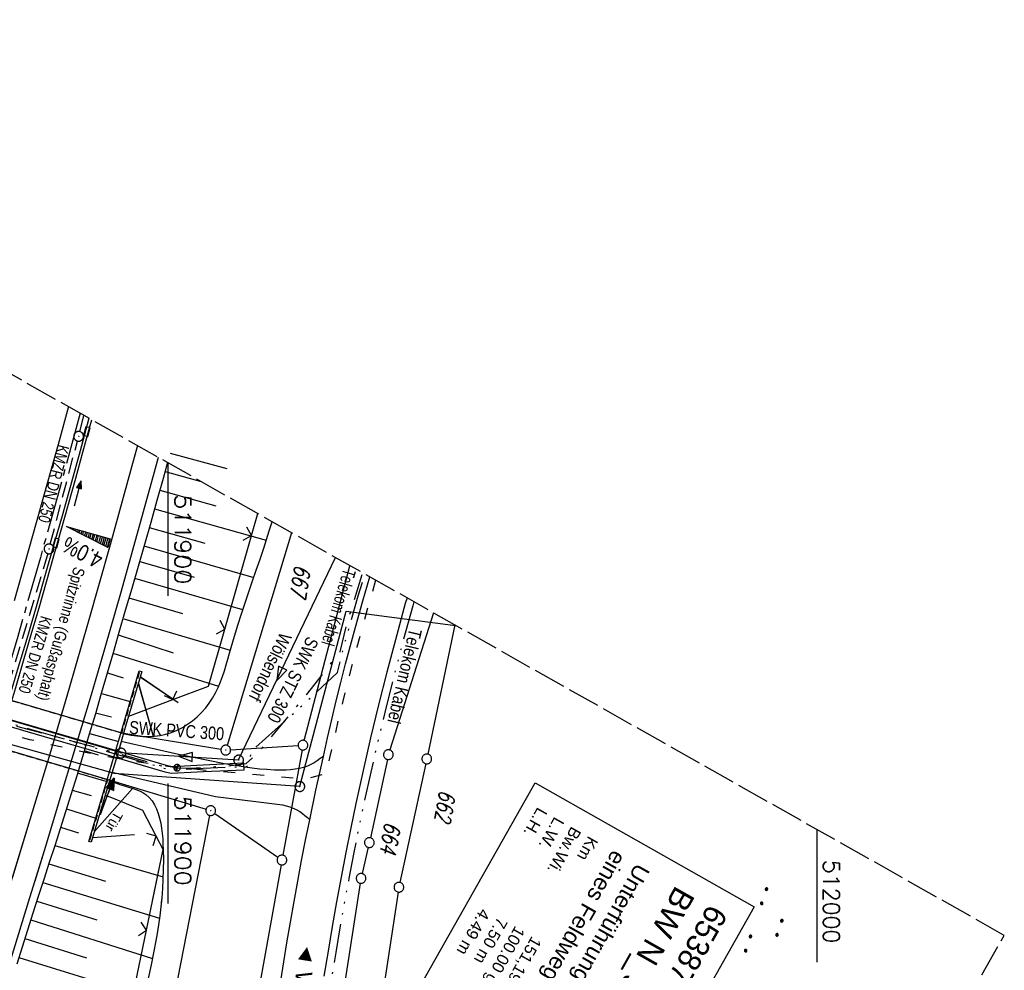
# Model space of a CAD drawing. Extents: x 511324 to 512029, y 473109 to 474055.
# Tile 29 of 29: x 511877 to 512029, y 473909 to 474055. Entities that reach past the tile are written whole.
import ezdxf
from ezdxf.enums import TextEntityAlignment as Align

# ---------------------------------------------------------------- set-up
doc = ezdxf.new("R2010")
doc.units = 0
doc.header["$LTSCALE"] = 10
doc.header["$MEASUREMENT"] = 0
for name, pattern in [('ACAD_ISO03W100', [30, 12, -18]), ('ACAD_ISO14W100', [25.5, 12, -3, 0.5, -3, 0.5, -3, 0.5, -3]), ('ACHSE', [5.5, 4, -0.5, 0.5, -0.5]), ('AUSGEZOGEN', [0]), ('LT00', [0]), ('LT08', [0.42, 0.2, -0.1, 0.02, -0.1]), ('LT14', [0.6, 0.5, -0.1]), ('LT17', [0.15, 0.1, -0.05]), ('STRICHLINIE2', [0.375, 0.25, -0.125])]:
    doc.linetypes.add(name, pattern=pattern)
doc.layers.get('0').update_dxf_attribs({"linetype": 'LT00'})
for name, color, linetype in [('-AX-020', 250, 'ACHSE'), ('-Halt-Pfeil', 4, 'LT00'), ('-Haltung', 182, 'STRICHLINIE2'), ('-Haltungsbeschriftung', 182, 'LT00'), ('-QUE-20O', 11, 'LT00'), ('ABWASSERLTG', 24, 'LT00'), ('ABWASSERLTG_FLIEßPF', 26, 'Continuous'), ('ABWASSERLTG_TEXT', 26, 'Continuous'), ('BW_TEXT-B', 20, 'AUSGEZOGEN'), ('DFK_AB_L', 21, 'LT00'), ('DFK_AB_P', 7, 'LT00'), ('DFK_FLUR_NR', 250, 'LT00'), ('DFK_GZPKT', 250, 'LT00'), ('DFK_KATASTER', 250, 'LT00'), ('DFK_NUTZUNG', 250, 'LT00'), ('ORTSRICHTUNG', 7, 'Continuous'), ('RINNE_TEXT', 11, 'Continuous'), ('STROM_UNTER', 80, 'LT08'), ('TELEKOM', 210, 'ACAD_ISO14W100'), ('TELEKOM_TEXT', 210, 'Continuous'), ('TOR_TEXT', 11, 'Continuous'), ('V91_AFBR_BAB', 250, 'LT00'), ('V91_BOESCH', 250, 'LT00'), ('V91_BOSCHUNG', 250, 'LT00'), ('V91_BR_KAPPE', 30, 'LT00'), ('V91_BR_WID', 30, 'LT17'), ('V91_KA_PRUF', 182, 'LT00'), ('V91_LD_MARK', 2, 'LT00'), ('V91_RASTER', 250, 'LT00'), ('V91_RINNE', 182, 'LT00'), ('V91_SINKK', 182, 'LT00'), ('V91_TOR', 10, 'LT00'), ('V91_W_SCHIEB', 130, 'LT00'), ('V91_ZAUN', 40, 'LT00'), ('V92_AFBR_BAB', 250, 'LT00'), ('V92_BOESCH', 250, 'LT00'), ('V92_BOSCHUNG', 250, 'LT00'), ('V92_BR_KAPPE', 30, 'LT00'), ('V92_BR_WID', 30, 'LT17'), ('V92_KA_PRUF', 182, 'LT00'), ('V92_LD_MARK', 250, 'LT00'), ('V92_RASTER', 250, 'LT00'), ('V92_RINNE', 182, 'LT00'), ('V92_SINKK', 182, 'LT00'), ('V92_TOR', 10, 'LT00'), ('V92_W_SCHIEB', 130, 'LT00'), ('V92_ZAUN', 40, 'LT00'), ('WASSERLTG', 130, 'ACAD_ISO03W100')]:
    doc.layers.add(name, color=color, linetype=linetype)
doc.layers.add('-BLATT_92-RAND', color=7, linetype='LT14', plot=False)
doc.styles.add('Arial', font='ARIAL.TTF')
doc.styles.add('Beschrift', font='ARIAL.TTF')
doc.styles.add('Haltungsbeschriftung', font='ARIAL.TTF', dxfattribs={"width": 0.75})
doc.styles.get("Standard").update_dxf_attribs({"font": 'romans.shx'})
doc.styles.add('Versorgungsltg', font='ARIAL.TTF', dxfattribs={"width": 0.8, "height": 2})

# ---------------------------------------------------------------- blocks, each defined once
blk = doc.blocks.new('SYMB7010')
at = {"color": 0, "linetype": 'ByBlock'}
for points in [[(-0.031408, 0.499213), (-0.093728, 0.49134), (-0.15457, 0.475719), (-0.212975, 0.452595), (-0.268021, 0.422333), (-0.31884, 0.385411), (-0.36463, 0.342411), (-0.40467, 0.29401), (-0.438329, 0.240973), (-0.465074, 0.184136), (-0.484486, 0.124395), (-0.496256, 0.062692), (-0.5002, 0)], [(-0.5002, 0), (-0.496256, -0.062692), (-0.484486, -0.124395), (-0.465075, -0.184136), (-0.438329, -0.240973), (-0.404671, -0.29401), (-0.36463, -0.342411), (-0.31884, -0.385411), (-0.268021, -0.422333), (-0.212975, -0.452595), (-0.154571, -0.475719), (-0.093728, -0.49134), (-0.031408, -0.499213), (0.031408, -0.499213)], [(0.5002, 0), (0.496256, 0.062692), (0.484485, 0.124395), (0.465074, 0.184136), (0.438329, 0.240973), (0.40467, 0.29401), (0.36463, 0.342411), (0.31884, 0.385411), (0.268021, 0.422333), (0.212975, 0.452595), (0.15457, 0.475719), (0.093728, 0.49134), (0.031408, 0.499213), (-0.031408, 0.499213)], [(0.031408, -0.499213), (0.093728, -0.491341), (0.15457, -0.475719), (0.212975, -0.452595), (0.268021, -0.422333), (0.31884, -0.385411), (0.36463, -0.342411), (0.404671, -0.294011), (0.438329, -0.240974), (0.465075, -0.184136), (0.484486, -0.124395), (0.496256, -0.062692), (0.500201, 0)]]:
    blk.add_lwpolyline(points, dxfattribs=at)
blk = doc.blocks.new('SYMB0003')
at = {"color": 0, "linetype": 'ByBlock'}
for p, q in [((-0.015712, 0), (0.010166, 0.012015)), ((0, -0.021257), (-0.015712, 0)), ((0.010166, 0.012015), (0, -0.021257))]:
    blk.add_line(p, q, dxfattribs=at)
for points in [[(-0.031395, 0.499013), (-0.093691, 0.491144), (-0.154509, 0.475528), (-0.21289, 0.452414), (-0.267913, 0.422164), (-0.318712, 0.385257), (-0.364484, 0.342274), (-0.404509, 0.293893), (-0.438154, 0.240877), (-0.464888, 0.184062), (-0.484292, 0.124345), (-0.496058, 0.062667), (-0.5, 0)], [(-0.5, 0), (-0.496058, -0.062667), (-0.484292, -0.124345), (-0.464888, -0.184062), (-0.438154, -0.240877), (-0.404509, -0.293893), (-0.364485, -0.342274), (-0.318712, -0.385257), (-0.267914, -0.422164), (-0.21289, -0.452414), (-0.154509, -0.475529), (-0.093691, -0.491144), (-0.031395, -0.499014), (0.031395, -0.499014)], [(0.5, 0), (0.496057, 0.062667), (0.484292, 0.124345), (0.464888, 0.184062), (0.438153, 0.240877), (0.404509, 0.293893), (0.364484, 0.342274), (0.318712, 0.385257), (0.267913, 0.422164), (0.21289, 0.452414), (0.154509, 0.475528), (0.093691, 0.491144), (0.031395, 0.499013), (-0.031395, 0.499013)], [(0.031395, -0.499014), (0.093691, -0.491144), (0.154509, -0.475529), (0.21289, -0.452414), (0.267914, -0.422164), (0.318712, -0.385257), (0.364485, -0.342274), (0.404509, -0.293893), (0.438154, -0.240877), (0.464889, -0.184062), (0.484292, -0.124345), (0.496058, -0.062667), (0.5, 0)]]:
    blk.add_lwpolyline(points, dxfattribs=at)
blk = doc.blocks.new('SYMB0652')
at = {"color": 0, "linetype": 'ByBlock'}
blk.add_lwpolyline([(-0.15, -0.075), (0.15, -0.075), (0.15, 0.075), (-0.15, 0.075), (-0.15, -0.075)], dxfattribs=at)
blk = doc.blocks.new('SYMB0011')
at = {"color": 0, "linetype": 'ByBlock'}
for p, q in [((0.5, 0), (-0.5, 0)), ((0, 0.5), (0, -0.5))]:
    blk.add_line(p, q, dxfattribs=at)
blk = doc.blocks.new('SYMB0070')
at = {"color": 0, "linetype": 'ByBlock'}
for p, q in [((-0.5, 0), (0.2, 0)), ((0.5, 0), (0.2, 0.1)), ((0.2, 0.1), (0.2, 0)), ((0.468, 0), (0.21, 0.086)), ((0.21, 0.086), (0.21, -0.086)), ((0.21, -0.086), (0.468, 0)), ((0.22, -0.072), (0.437, 0)), ((0.23, -0.058), (0.405, 0)), ((0.24, -0.045), (0.374, 0)), ((0.342, 0), (0.25, 0.031)), ((0.25, 0.031), (0.25, -0.031)), ((0.25, -0.031), (0.342, 0)), ((0.26, -0.017), (0.31, 0)), ((0.27, -0.003), (0.279, 0))]:
    blk.add_line(p, q, dxfattribs=at)
for points in [[(0.2, 0), (0.2, -0.1), (0.5, 0)], [(0.437, 0), (0.22, 0.072), (0.22, -0.072)], [(0.405, 0), (0.23, 0.058), (0.23, -0.058)], [(0.374, 0), (0.24, 0.045), (0.24, -0.045)], [(0.31, 0), (0.26, 0.017), (0.26, -0.017)], [(0.279, 0), (0.27, 0.003), (0.27, -0.003)]]:
    blk.add_lwpolyline(points, dxfattribs=at)
blk = doc.blocks.new('SYMB1119')
at = {"color": 0, "linetype": 'ByBlock'}
blk.add_line((-0.5, 0), (0.5, 0), dxfattribs=at)
for points in [[(-0.031395, 0.499013, 0), (-0.093691, 0.491144, 0), (-0.154509, 0.475528, 0), (-0.21289, 0.452414, 0), (-0.267913, 0.422164, 0), (-0.318712, 0.385257, 0), (-0.364484, 0.342274, 0), (-0.404509, 0.293893, 0), (-0.438154, 0.240877, 0), (-0.464888, 0.184062, 0), (-0.484292, 0.124345, 0), (-0.496058, 0.062667, 0), (-0.5, 0, 0)], [(-0.5, 0, 0), (-0.496058, -0.062667, 0), (-0.484292, -0.124345, 0), (-0.464888, -0.184062, 0), (-0.438154, -0.240877, 0), (-0.404509, -0.293893, 0), (-0.364485, -0.342274, 0), (-0.318712, -0.385257, 0), (-0.267914, -0.422164, 0), (-0.21289, -0.452414, 0), (-0.154509, -0.475529, 0), (-0.093691, -0.491144, 0), (-0.031395, -0.499014, 0), (0.031395, -0.499014, 0)], [(0.5, 0, 0), (0.496057, 0.062667, 0), (0.484292, 0.124345, 0), (0.464888, 0.184062, 0), (0.438153, 0.240877, 0), (0.404509, 0.293893, 0), (0.364484, 0.342274, 0), (0.318712, 0.385257, 0), (0.267913, 0.422164, 0), (0.21289, 0.452414, 0), (0.154509, 0.475528, 0), (0.093691, 0.491144, 0), (0.031395, 0.499013, 0), (-0.031395, 0.499013, 0)], [(0.031395, -0.499014, 0), (0.093691, -0.491144, 0), (0.154509, -0.475529, 0), (0.21289, -0.452414, 0), (0.267914, -0.422164, 0), (0.318712, -0.385257, 0), (0.364485, -0.342274, 0), (0.404509, -0.293893, 0), (0.438154, -0.240877, 0), (0.464889, -0.184062, 0), (0.484292, -0.124345, 0), (0.496058, -0.062667, 0), (0.5, 0, 0)]]:
    blk.add_polyline3d(points, dxfattribs=at)
blk = doc.blocks.new('SYMB0024')
at = {"color": 0, "linetype": 'ByBlock'}
for p, q in [((-0.5, 0.5), (0, 0)), ((0, 0), (0.5, 0.5))]:
    blk.add_line(p, q, dxfattribs=at)
blk = doc.blocks.new('ABWASSER-FLIEßPF')
at = {"layer": 'ABWASSERLTG_FLIEßPF'}
for p, q in [((0, 0), (-0.211, 0.07)), ((-0.211, 0.07), (-0.211, -0.07)), ((-0.211, -0.07), (0, 0))]:
    blk.add_line(p, q, dxfattribs=at)
blk = doc.blocks.new('SYMB7111')
at = {"color": 0, "linetype": 'ByBlock'}
for p, q in [((-0.13, 0.202919), (-0.13, 0.177081)), ((-0.125, 0.172895), (-0.125, 0.207105)), ((-0.12, 0.209164), (-0.12, 0.170836)), ((-0.115, 0.170204), (-0.115, 0.209796)), ((-0.11, 0.209164), (-0.11, 0.170836)), ((-0.105, 0.172895), (-0.105, 0.207105)), ((-0.1, 0.202919), (-0.1, 0.177081)), ((-0.095, 0.189874), (-0.095, 0.190146)), ((0.1, 0.202919), (0.1, 0.177081)), ((0.105, 0.172895), (0.105, 0.207105)), ((0.11, 0.209164), (0.11, 0.170836)), ((0.115, 0.170204), (0.115, 0.209796)), ((0.12, 0.209164), (0.12, 0.170836)), ((0.125, 0.172895), (0.125, 0.207105)), ((0.13, 0.202919), (0.13, 0.177081)), ((0.135, 0.189874), (0.135, 0.190146)), ((-0.515, -0.177081), (-0.515, -0.202919)), ((-0.51, -0.207105), (-0.51, -0.172895)), ((-0.505, -0.170836), (-0.505, -0.209164)), ((-0.5, -0.209796), (-0.5, -0.170204)), ((-0.495, -0.170836), (-0.495, -0.209164)), ((-0.49, -0.207105), (-0.49, -0.172895)), ((-0.485, -0.177081), (-0.485, -0.202919)), ((-0.48, -0.190126), (-0.48, -0.189854)), ((-0.285, -0.177081), (-0.285, -0.202919)), ((-0.28, -0.207105), (-0.28, -0.172895)), ((-0.275, -0.170836), (-0.275, -0.209164)), ((-0.27, -0.209796), (-0.27, -0.170204)), ((-0.265, -0.170836), (-0.265, -0.209164)), ((-0.26, -0.207105), (-0.26, -0.172895)), ((-0.255, -0.177081), (-0.255, -0.202919)), ((-0.25, -0.190126), (-0.25, -0.189854)), ((0.255, -0.177081), (0.255, -0.202919)), ((0.26, -0.207105), (0.26, -0.172895)), ((0.265, -0.170836), (0.265, -0.209164)), ((0.27, -0.209796), (0.27, -0.170204)), ((0.275, -0.170836), (0.275, -0.209164)), ((0.28, -0.207105), (0.28, -0.172895)), ((0.285, -0.177081), (0.285, -0.202919)), ((0.29, -0.190126), (0.29, -0.189854)), ((0.485, -0.177081), (0.485, -0.202919)), ((0.49, -0.207105), (0.49, -0.172895)), ((0.495, -0.170836), (0.495, -0.209164)), ((0.5, -0.209796), (0.5, -0.170204)), ((0.505, -0.170836), (0.505, -0.209164)), ((0.51, -0.207105), (0.51, -0.172895)), ((0.515, -0.177081), (0.515, -0.202919)), ((0.52, -0.190126), (0.52, -0.189854))]:
    blk.add_line(p, q, dxfattribs=at)
for points in [[(-0.095, 0.19), (-0.096981, 0.198678), (-0.10253, 0.205637), (-0.11055, 0.209499), (-0.11945, 0.209499), (-0.12747, 0.205637), (-0.133019, 0.198678), (-0.135, 0.19), (-0.133019, 0.181322), (-0.12747, 0.174363), (-0.11945, 0.170501), (-0.11055, 0.170501), (-0.10253, 0.174363), (-0.096981, 0.181322), (-0.095, 0.19)], [(0.135, 0.19), (0.133019, 0.198678), (0.12747, 0.205637), (0.11945, 0.209499), (0.11055, 0.209499), (0.10253, 0.205637), (0.096981, 0.198678), (0.095, 0.19), (0.096981, 0.181322), (0.10253, 0.174363), (0.11055, 0.170501), (0.11945, 0.170501), (0.12747, 0.174363), (0.133019, 0.181322), (0.135, 0.19)], [(-0.48, -0.19), (-0.481981, -0.181322), (-0.48753, -0.174363), (-0.49555, -0.170501), (-0.50445, -0.170501), (-0.51247, -0.174363), (-0.518019, -0.181322), (-0.52, -0.19), (-0.518019, -0.198678), (-0.51247, -0.205637), (-0.50445, -0.209499), (-0.49555, -0.209499), (-0.48753, -0.205637), (-0.481981, -0.198678), (-0.48, -0.19)], [(-0.25, -0.19), (-0.251981, -0.181322), (-0.25753, -0.174363), (-0.26555, -0.170501), (-0.27445, -0.170501), (-0.28247, -0.174363), (-0.288019, -0.181322), (-0.29, -0.19), (-0.288019, -0.198678), (-0.28247, -0.205637), (-0.27445, -0.209499), (-0.26555, -0.209499), (-0.25753, -0.205637), (-0.251981, -0.198678), (-0.25, -0.19)], [(0.29, -0.19), (0.288019, -0.181322), (0.28247, -0.174363), (0.27445, -0.170501), (0.26555, -0.170501), (0.25753, -0.174363), (0.251981, -0.181322), (0.25, -0.19), (0.251981, -0.198678), (0.25753, -0.205637), (0.26555, -0.209499), (0.27445, -0.209499), (0.28247, -0.205637), (0.288019, -0.198678), (0.29, -0.19)], [(0.52, -0.19), (0.518019, -0.181322), (0.51247, -0.174363), (0.50445, -0.170501), (0.49555, -0.170501), (0.48753, -0.174363), (0.481981, -0.181322), (0.48, -0.19), (0.481981, -0.198678), (0.48753, -0.205637), (0.49555, -0.209499), (0.50445, -0.209499), (0.51247, -0.205637), (0.518019, -0.198678), (0.52, -0.19)]]:
    blk.add_lwpolyline(points, dxfattribs=at)

msp = doc.modelspace()

# ---------------------------------------------------------------- linework, layer by layer
at = {"layer": '-AX-020', "ltscale": 0.2, "flags": 128}
msp.add_lwpolyline([(511886.44, 473994.57), (511883.7, 473984.53), (511880.29, 473972.33), (511876.8, 473960.15), (511873.23, 473947.99), (511869.59, 473935.86), (511865.87, 473923.74), (511862.08, 473911.66), (511858.21, 473899.59), (511854.26, 473887.55), (511850.24, 473875.54), (511846.14, 473863.55), (511841.96, 473851.59), (511837.71, 473839.65), (511833.39, 473827.75), (511828.99, 473815.86), (511824.51, 473804.01), (511819.96, 473792.19), (511815.33, 473780.39), (511810.64, 473768.63), (511805.86, 473756.89), (511801.02, 473745.18), (511796.09, 473733.51), (511791.1, 473721.87), (511786.03, 473710.25), (511780.89, 473698.68), (511775.67, 473687.13), (511770.39, 473675.61), (511765.03, 473664.13), (511759.6, 473652.69), (511754.09, 473641.28), (511748.51, 473629.9), (511742.87, 473618.56), (511737.15, 473607.25), (511731.36, 473595.99), (511725.49, 473584.75), (511719.56, 473573.56), (511713.56, 473562.4), (511707.48, 473551.28), (511701.34, 473540.2), (511695.13, 473529.16), (511688.84, 473518.16), (511682.49, 473507.2), (511676.07, 473496.28), (511669.58, 473485.39), (511663.02, 473474.55), (511656.39, 473463.76), (511649.7, 473453), (511642.94, 473442.29), (511636.1, 473431.62), (511629.21, 473420.99), (511622.24, 473410.41), (511615.21, 473399.87), (511608.11, 473389.37), (511600.95, 473378.92), (511593.72, 473368.52), (511586.42, 473358.16), (511579.06, 473347.85), (511571.64, 473337.58), (511564.15, 473327.36), (511556.59, 473317.19), (511548.97, 473307.07), (511541.29, 473297), (511533.54, 473286.97), (511525.74, 473276.99), (511517.86, 473267.07), (511509.93, 473257.19), (511501.93, 473247.36), (511493.87, 473237.58), (511485.75, 473227.86), (511477.57, 473218.19), (511475.55, 473215.81), (511467.29, 473206.2), (511458.98, 473196.64), (511450.61, 473187.13), (511445.43, 473181.31)], dxfattribs=at)
at = {"layer": '-Haltung'}
for p, q in [((511886.37, 473991.75), (511887.01, 473994.25)), ((511886.37, 473991.75), (511887.01, 473994.25)), ((511881.82, 473974.4), (511886, 473990.3)), ((511881.82, 473974.4), (511886, 473990.3)), ((511881.42, 473972.95), (511872.01, 473941.53)), ((511881.42, 473972.95), (511872.01, 473941.53))]:
    msp.add_line(p, q, dxfattribs=at)
at = {"layer": '-QUE-20O'}
for p, q in [((511884.36, 473977.09), (511884.36, 473977.08)), ((511884.64, 473976.94), (511884.65, 473977)), ((511884.94, 473976.92), (511884.91, 473976.8)), ((511885.18, 473976.66), (511885.23, 473976.84)), ((511885.52, 473976.76), (511885.45, 473976.52)), ((511885.73, 473976.39), (511885.81, 473976.68)), ((511886.1, 473976.6), (511886, 473976.25)), ((511886.27, 473976.11), (511886.39, 473976.52)), ((511886.68, 473976.44), (511886.54, 473975.97)), ((511886.82, 473975.83), (511886.96, 473976.36)), ((511887.25, 473976.28), (511887.09, 473975.69)), ((511887.36, 473975.55), (511887.54, 473976.2)), ((511887.83, 473976.12), (511887.64, 473975.41)), ((511887.91, 473975.28), (511888.12, 473976.03)), ((511888.41, 473975.95), (511888.18, 473975.14)), ((511888.45, 473975), (511888.7, 473975.87)), ((511888.99, 473975.79), (511888.73, 473974.86)), ((511889, 473974.72), (511889.28, 473975.71)), ((511889.56, 473975.63), (511889.27, 473974.58)), ((511889.54, 473974.44), (511889.85, 473975.55)), ((511890.14, 473975.47), (511889.82, 473974.31)), ((511890.09, 473974.17), (511890.43, 473975.39)), ((511890.72, 473975.31), (511890.36, 473974.03)), ((511890.64, 473973.89), (511891.01, 473975.23))]:
    msp.add_line(p, q, dxfattribs=at)
msp.add_lwpolyline([(511890.69, 473973.86), (511884.33, 473977.1), (511891.07, 473975.21), (511890.69, 473973.86)], dxfattribs=at)
at = {"layer": 'ABWASSERLTG', "flags": 128}
for points in [[(511788.77, 473850.36), (511795.12, 473848.8), (511800.7, 473847.72), (511812.89, 473880.16), (511825.09, 473912.59), (511832.7, 473933.76), (511840.31, 473954.94), (511842.36, 473957.03), (511892.71, 473942.27), (511910.86, 473941.16), (511925.82, 473972.33)], [(511784.11, 473843.43), (511785.06, 473845.97), (511801.35, 473848.45), (511832.4, 473930.4), (511841.31, 473953.89), (511842.24, 473954.57), (511865.44, 473946.39), (511891.68, 473939.11), (511920.32, 473937.07), (511927.44, 473964.07), (511944.31, 473961.88)]]:
    msp.add_lwpolyline(points, dxfattribs=at)
at = {"layer": 'DFK_AB_L'}
for p, q in [((511919.03, 473976.16), (511909.1, 473943.37)), ((511856.48, 473955.98), (511892.84, 473945.33)), ((511854.4, 473948.81), (511890.71, 473938.12)), ((511892.84, 473945.33), (511908.14, 473942.77)), ((511890.71, 473938.12), (511905.84, 473933.53)), ((511897.64, 473887.84), (511906.42, 473932.57))]:
    msp.add_line(p, q, dxfattribs=at)
at = {"layer": 'DFK_KATASTER'}
for p, q in [((511920.97, 473944.14), (511928.03, 473971.08)), ((511940.89, 473963.81), (511934.18, 473942.67)), ((511944.2, 473961.94), (511940.02, 473942.02)), ((511909.63, 473942.7), (511920.03, 473943.36)), ((511920.64, 473942.67), (511917.67, 473926.44)), ((511933.79, 473941.22), (511931.17, 473929.12)), ((511939.71, 473940.56), (511935.73, 473922.24)), ((511907.18, 473932.88), (511916.91, 473926.13)), ((511930.84, 473927.66), (511929.91, 473923.6)), ((511917.4, 473924.96), (511910.36, 473885.89)), ((511929.62, 473922.13), (511923.68, 473884.19)), ((511935.46, 473920.77), (511930.19, 473885.89))]:
    msp.add_line(p, q, dxfattribs=at)
at = {"layer": 'STROM_UNTER', "ltscale": 2, "flags": 128}
msp.add_lwpolyline([(511775.34, 473838.63), (511775.26, 473838.31), (511777.56, 473837.2), (511785.54, 473834.57), (511787.18, 473834.21), (511792.45, 473834.38), (511794.22, 473834.87), (511794.91, 473835.43), (511797.34, 473840.18), (511798.88, 473844.66), (511799.08, 473845.19), (511799.47, 473845.48), (511800.13, 473845.51), (511800.62, 473845.71), (511800.86, 473846.08), (511801.09, 473846.57), (511803.31, 473852.72), (511806.7, 473861.78), (511811.83, 473876.5), (511818.34, 473892.98), (511823.65, 473907.02), (511826.21, 473914.83), (511829.32, 473923.54), (511831.16, 473928.84), (511835.18, 473939.04), (511837.76, 473946.25), (511838.9, 473949.72), (511839.24, 473950.91), (511839.81, 473951.85), (511840.86, 473952.74), (511845.27, 473953.46), (511847.51, 473954.12), (511855.33, 473952.05), (511891.94, 473942.26), (511898.57, 473940.34), (511900.52, 473939.88), (511904.32, 473939.94), (511906.36, 473940.04), (511909.68, 473940.25), (511912.02, 473940.57), (511914.32, 473942.76), (511921.09, 473950.89), (511926.5, 473957.82), (511927.53, 473961.97), (511929.97, 473969.98)], dxfattribs=at)
at = {"layer": 'TELEKOM', "ltscale": 0.05, "flags": 128}
for points in [[(511773.36, 473839.35), (511772.51, 473836.8), (511776.23, 473835.46), (511779.64, 473834.42), (511785.74, 473832.57), (511787.89, 473832.05), (511789.87, 473831.96), (511791.56, 473832.14), (511792.77, 473833.39), (511795.49, 473837.16), (511797.18, 473839.29), (511799.88, 473844.54), (511801.39, 473848.45), (511803.89, 473855.02), (511806.3, 473861.3), (511809.38, 473869.33), (511812.73, 473878.43), (511814.6, 473883.12), (511816.22, 473887.81), (511818.32, 473893.47), (511820.3, 473898.89), (511822.02, 473903.84), (511824.37, 473910.2), (511827.51, 473919.09), (511829.75, 473926.44), (511832.47, 473934.71), (511835.39, 473942.94), (511836.33, 473945.64), (511837.06, 473947.36), (511837.85, 473948.71), (511838.47, 473949.39), (511839.57, 473950.69), (511840.56, 473951.63), (511843.74, 473952.31), (511848.96, 473953.51), (511855.42, 473952.67), (511860.97, 473951.11), (511878.55, 473945.95), (511890.36, 473942.51), (511899.6, 473939.8), (511900.56, 473939.58), (511905.41, 473939.84), (511912.19, 473940.15), (511912.97, 473942.6), (511919.7, 473948.64), (511926.11, 473954.61), (511927.27, 473959.28), (511929.31, 473966.45), (511930.33, 473969.78)], [(511937.89, 473965.51), (511937.72, 473964.9), (511936.19, 473959.35), (511934.87, 473954.35), (511933.6, 473949.32), (511932.38, 473944.29), (511931.22, 473939.24), (511930.11, 473934.18), (511929.33, 473930.41), (511928.58, 473926.63), (511927.85, 473922.85), (511927.15, 473919.06), (511926.48, 473915.26), (511925.83, 473911.46), (511925.19, 473907.62), (511924.58, 473903.77), (511923.99, 473899.92), (511923.43, 473896.07), (511922.9, 473892.21), (511922.4, 473888.35), (511921.93, 473884.49), (511921.43, 473879.96), (511920.98, 473875.42), (511920.57, 473870.88), (511920.21, 473866.33), (511919.89, 473861.78), (511919.62, 473857.23), (511919.39, 473852.76), (511919.2, 473848.29), (511919.05, 473843.82), (511918.93, 473839.35), (511918.86, 473834.88), (511918.81, 473830.41), (511918.8, 473826.41), (511918.82, 473822.41), (511918.87, 473818.41), (511918.95, 473814.42), (511919.06, 473810.42), (511919.22, 473806.43), (511919.41, 473802.44), (511919.67, 473797.9), (511919.98, 473793.36), (511920.35, 473788.83), (511920.76, 473784.3), (511921.22, 473779.77), (511921.73, 473775.25), (511922.09, 473772.22), (511922.47, 473769.19), (511922.87, 473766.17), (511923.28, 473763.15), (511923.7, 473760.12), (511924.13, 473757.1), (511924.41, 473755.19), (511924.69, 473753.29), (511924.98, 473751.39), (511925.44, 473748.56), (511925.92, 473745.72), (511926.42, 473742.89), (511926.94, 473740.06), (511927.47, 473737.23), (511927.86, 473735.21)]]:
    msp.add_lwpolyline(points, dxfattribs=at)
at = {"layer": 'TELEKOM', "linetype": 'ByBlock', "ltscale": 0.05, "flags": 128}
msp.add_lwpolyline([(511860.84, 473950.63), (511878.41, 473945.47), (511890.22, 473942.03), (511899.47, 473939.32), (511900.51, 473939.07), (511905.43, 473939.34), (511911.73, 473939.63), (511911.68, 473940.63), (511905.38, 473940.34), (511900.6, 473940.08), (511899.72, 473940.28), (511890.5, 473942.99), (511878.69, 473946.43), (511861.11, 473951.59)], dxfattribs=at)
at = {"layer": 'V91_AFBR_BAB', "color": 0}
msp.add_lwpolyline([(511884.62, 473995.6), (511883.03, 473989.76), (511881.91, 473985.74), (511880.79, 473981.72), (511879.67, 473977.7), (511878.53, 473973.68), (511877.4, 473969.66), (511876.26, 473965.65)], dxfattribs=at)
at = {"layer": 'V91_AFBR_BAB'}
for points in [[(511898.46, 473987.78), (511897.84, 473985.49), (511896.16, 473979.37), (511894.46, 473973.27), (511892.73, 473967.17), (511890.99, 473961.07), (511889.55, 473956.12), (511888.1, 473951.17), (511886.63, 473946.23), (511885.16, 473941.29), (511883.67, 473936.35), (511881.07, 473927.77), (511879.44, 473922.46)], [(511918.79, 473915.79), (511918.85, 473916.13), (511919.4, 473919.3), (511919.97, 473922.46), (511920.56, 473925.62), (511921.18, 473928.77), (511921.83, 473931.91), (511922.78, 473936.45), (511923.92, 473941.67), (511924.55, 473944.54), (511925.22, 473947.39), (511925.91, 473950.25), (511926.62, 473953.09), (511927.36, 473955.93), (511928.11, 473958.77), (511928.88, 473961.6), (511930.02, 473965.66), (511931.09, 473969.35)], [(511936.82, 473966.12), (511936.56, 473965.23), (511935.03, 473959.67), (511933.7, 473954.65), (511932.43, 473949.61), (511931.21, 473944.56), (511930.05, 473939.5), (511928.94, 473934.43), (511928.15, 473930.65), (511927.4, 473926.86), (511926.67, 473923.07), (511925.97, 473919.27), (511925.29, 473915.47), (511925.17, 473914.71)], [(511923.92, 473941.67), (511923.44, 473941.34), (511922.97, 473941.01), (511922.49, 473940.71), (511921.99, 473940.43), (511921.48, 473940.19), (511920.86, 473939.97), (511920.22, 473939.8), (511919.56, 473939.69), (511918.88, 473939.62), (511918.21, 473939.58), (511917.52, 473939.57), (511916.37, 473939.58), (511915.22, 473939.64), (511914.08, 473939.73), (511912.94, 473939.86), (511911.82, 473940.02), (511910.69, 473940.2), (511909.57, 473940.39), (511908.45, 473940.6), (511906.17, 473941.04), (511903.88, 473941.5), (511901.6, 473941.99), (511899.32, 473942.48), (511897.05, 473942.99), (511894.77, 473943.51), (511892.75, 473943.97)], [(511891.34, 473939.23), (511907.28, 473935.51), (511917.63, 473934.22), (511918.19, 473934.06), (511918.75, 473933.88), (511919.29, 473933.68), (511919.81, 473933.45), (511920.31, 473933.17), (511920.71, 473932.89), (511921.09, 473932.58), (511921.46, 473932.25), (511921.83, 473931.91)]]:
    msp.add_lwpolyline(points, dxfattribs=at)
at = {"layer": 'V91_BOESCH'}
for points in [[(511899.89, 473986.97), (511899.21, 473984.52), (511898.26, 473981.12), (511897.3, 473977.73), (511896.33, 473974.34), (511895.35, 473970.95), (511894.37, 473967.57), (511893.39, 473964.18), (511892.4, 473960.8)], [(511893.11, 473945.19), (511893.29, 473945.15), (511893.79, 473945.05), (511894.3, 473944.96), (511895.18, 473944.83), (511896.07, 473944.75), (511896.97, 473944.74), (511897.86, 473944.78), (511898.75, 473944.89), (511899.62, 473945.08), (511900.51, 473945.35), (511901.37, 473945.71), (511902.2, 473946.13), (511903, 473946.63), (511903.77, 473947.18), (511904.49, 473947.79), (511905.16, 473948.45), (511905.78, 473949.15), (511906.34, 473949.89), (511906.85, 473950.67), (511907.3, 473951.47), (511907.7, 473952.3), (511908.06, 473953.15), (511908.38, 473954.01), (511908.68, 473954.89), (511908.95, 473955.78), (511909.21, 473956.68), (511909.47, 473957.58), (511909.72, 473958.48), (511910.23, 473960.21), (511910.76, 473961.93), (511911.31, 473963.64), (511911.87, 473965.33), (511912.44, 473967.03), (511913.02, 473968.72), (511913.59, 473970.4), (511914.16, 473972.09), (511914.73, 473973.78), (511915.59, 473976.46), (511916.02, 473977.86)], [(511892.4, 473960.8), (511891.5, 473957.66), (511890.59, 473954.52), (511889.68, 473951.38), (511888.77, 473948.25), (511887.84, 473945.11), (511886.91, 473941.99), (511885.96, 473938.86), (511884.99, 473935.74), (511884.17, 473933.13), (511883.34, 473930.52), (511882.5, 473927.91), (511881.65, 473925.31), (511880.81, 473922.7), (511880.66, 473922.25)], [(511890.96, 473937.95), (511891.15, 473937.87), (511891.63, 473937.68), (511892.11, 473937.51), (511892.69, 473937.32), (511893.28, 473937.14), (511893.87, 473936.96), (511894.46, 473936.78), (511895.02, 473936.57), (511895.57, 473936.35), (511896.08, 473936.09), (511896.55, 473935.78), (511897.07, 473935.33), (511897.51, 473934.81), (511897.89, 473934.23), (511898.21, 473933.58), (511898.47, 473932.89), (511898.68, 473932.16), (511898.85, 473931.39), (511898.98, 473930.59), (511899.08, 473929.78), (511899.15, 473928.96), (511899.2, 473928.13), (511899.23, 473927.31), (511899.26, 473925.75), (511899.25, 473924.23), (511899.2, 473922.75), (511899.13, 473921.3), (511899.02, 473919.87), (511898.94, 473919.15)]]:
    msp.add_lwpolyline(points, dxfattribs=at)
at = {"layer": 'V91_BOSCHUNG'}
for p, q in [((511900.3, 473988.45), (511909.03, 473986.07)), ((511899.51, 473985.59), (511905.06, 473984.05)), ((511898.71, 473982.72), (511907.37, 473980.3)), ((511897.91, 473979.86), (511915.12, 473974.99)), ((511897.09, 473976.99), (511905.63, 473974.56)), ((511896.27, 473974.13), (511913.2, 473969.26)), ((511895.62, 473971.74), (511904.01, 473969.31)), ((511894.8, 473969.17), (511911.47, 473964.32)), ((511893.92, 473966.13), (511902.22, 473963.71)), ((511893.16, 473962.91), (511909.58, 473958.06)), ((511892.29, 473960.4), (511900.76, 473957.66)), ((511891.47, 473957.6), (511907.77, 473952.51)), ((511890.65, 473954.56), (511893.05, 473953.8)), ((511895.7, 473953.96), (511901.52, 473950)), ((511895.4, 473952.94), (511897.66, 473944.8)), ((511889.72, 473951.4), (511894.16, 473950.12)), ((511888.81, 473948.39), (511891.24, 473947.78)), ((511887.88, 473945.23), (511892.21, 473944.02)), ((511889.28, 473941.87), (511887.07, 473942.52)), ((511890.46, 473937.81), (511886.03, 473939.11)), ((511885.21, 473936.45), (511888.12, 473935.66)), ((511888.63, 473930.09), (511894.51, 473936.72)), ((511884.32, 473933.62), (511888.82, 473932.17)), ((511883.42, 473930.79), (511886.18, 473929.89)), ((511888.35, 473929.15), (511894.8, 473929.64)), ((511882.51, 473927.95), (511899.22, 473923.13)), ((511881.59, 473925.11), (511890.34, 473922.45))]:
    msp.add_line(p, q, dxfattribs=at)
at = {"layer": 'V91_BR_KAPPE'}
msp.add_lwpolyline([(511888.14, 473928.46), (511887.77, 473928.56), (511890.57, 473938.07), (511891.65, 473941.75), (511893.06, 473946.46), (511895.54, 473954.85), (511895.94, 473954.78), (511893.49, 473946.48), (511892.06, 473941.61), (511890.95, 473937.91), (511888.14, 473928.46)], dxfattribs=at)
at = {"layer": 'V91_BR_WID'}
for p, q in [((511892.78, 473945.26), (511856.51, 473955.97)), ((511895.54, 473954.59), (511892.78, 473945.26)), ((511890.68, 473938.06), (511854.37, 473948.75)), ((511887.94, 473928.83), (511890.68, 473938.06))]:
    msp.add_line(p, q, dxfattribs=at)
at = {"layer": 'V91_LD_MARK', "color": 0}
msp.add_lwpolyline([(511895.25, 473989.6), (511894.35, 473986.25), (511891.04, 473974.29), (511887.66, 473962.36), (511884.72, 473952.18), (511881.73, 473942.02), (511878.69, 473931.88), (511875.99, 473923.04)], dxfattribs=at)
at = {"layer": 'V91_RASTER'}
for p, q in [((511900, 473918.98), (511900, 473937.48)), ((512000, 473927.11), (512000, 473917.11))]:
    msp.add_line(p, q, dxfattribs=at)
at = {"layer": 'V91_RINNE'}
for points in [[(511887.78, 473993.82), (511887.53, 473992.87), (511886.41, 473988.77), (511885.08, 473983.95), (511883.74, 473979.14), (511882.38, 473974.33), (511881, 473969.53), (511879.62, 473964.73), (511878.19, 473959.82), (511876.74, 473954.91), (511875.29, 473950), (511873.84, 473945.1), (511872.37, 473940.19), (511871.04, 473935.77), (511869.71, 473931.35), (511868.36, 473926.93), (511867.61, 473924.46)], [(511880.1, 473964.59), (511881.24, 473968.59), (511882.38, 473972.58), (511883.51, 473976.58), (511884.64, 473980.58), (511885.76, 473984.58), (511886.86, 473988.58), (511887.99, 473992.68), (511888.22, 473993.57)], [(511868.12, 473924.37), (511870.21, 473931.17), (511872.87, 473940.02), (511874.09, 473944.11), (511875.3, 473948.21), (511876.51, 473952.3), (511877.71, 473956.4), (511878.9, 473960.49), (511880.1, 473964.59)]]:
    msp.add_lwpolyline(points, dxfattribs=at)
at = {"layer": 'V91_ZAUN'}
for p, q in [((511912.86, 473975.73), (511913.82, 473979.11)), ((511893.91, 473947.9), (511900.74, 473950.46))]:
    msp.add_line(p, q, dxfattribs=at)
for points in [[(511908.74, 473961.31), (511912.81, 473975.55), (511912.86, 473975.73)], [(511900.74, 473950.46), (511906.21, 473952.51), (511908.74, 473961.31)], [(511898.15, 473929.36), (511896.07, 473933.33), (511891.05, 473935.37), (511890.29, 473935.67)], [(511897.58, 473919.39), (511899.22, 473927.31), (511898.15, 473929.36)]]:
    msp.add_lwpolyline(points, dxfattribs=at)
at = {"layer": 'V92_AFBR_BAB'}
for points in [[(511884.62, 473995.6), (511883.03, 473989.76), (511881.91, 473985.74), (511880.79, 473981.72), (511879.67, 473977.7), (511878.53, 473973.68), (511877.4, 473969.66), (511876.26, 473965.65)], [(511898.46, 473987.78), (511897.84, 473985.49), (511896.16, 473979.37), (511894.46, 473973.27), (511892.73, 473967.17), (511890.99, 473961.07), (511889.55, 473956.12), (511888.1, 473951.17), (511886.63, 473946.23), (511885.16, 473941.29), (511883.67, 473936.35), (511881.07, 473927.77), (511878.43, 473919.19), (511875.77, 473910.62)], [(511917.05, 473905.1), (511917.67, 473909.04), (511918.31, 473912.96), (511918.85, 473916.13), (511919.4, 473919.3), (511919.97, 473922.46), (511920.56, 473925.62), (511921.18, 473928.77), (511921.83, 473931.91), (511922.78, 473936.45), (511923.92, 473941.67), (511924.55, 473944.54), (511925.22, 473947.39), (511925.91, 473950.25), (511926.62, 473953.09), (511927.36, 473955.93), (511928.11, 473958.77), (511928.88, 473961.6), (511930.02, 473965.66), (511931.09, 473969.35)], [(511936.82, 473966.12), (511936.56, 473965.23), (511935.03, 473959.67), (511933.7, 473954.65), (511932.43, 473949.61), (511931.21, 473944.56), (511930.05, 473939.5), (511928.94, 473934.43), (511928.15, 473930.65), (511927.4, 473926.86), (511926.67, 473923.07), (511925.97, 473919.27), (511925.29, 473915.47), (511924.64, 473911.66), (511924, 473907.81)], [(511923.92, 473941.67), (511923.44, 473941.34), (511922.97, 473941.01), (511922.49, 473940.71), (511921.99, 473940.43), (511921.48, 473940.19), (511920.86, 473939.97), (511920.22, 473939.8), (511919.56, 473939.69), (511918.88, 473939.62), (511918.21, 473939.58), (511917.52, 473939.57), (511916.37, 473939.58), (511915.22, 473939.64), (511914.08, 473939.73), (511912.94, 473939.86), (511911.82, 473940.02), (511910.69, 473940.2), (511909.57, 473940.39), (511908.45, 473940.6), (511906.17, 473941.04), (511903.88, 473941.5), (511901.6, 473941.99), (511899.32, 473942.48), (511897.05, 473942.99), (511894.77, 473943.51), (511892.75, 473943.97)], [(511891.34, 473939.23), (511907.28, 473935.51), (511917.63, 473934.22), (511918.19, 473934.06), (511918.75, 473933.88), (511919.29, 473933.68), (511919.81, 473933.45), (511920.31, 473933.17), (511920.71, 473932.89), (511921.09, 473932.58), (511921.46, 473932.25), (511921.83, 473931.91)]]:
    msp.add_lwpolyline(points, dxfattribs=at)
at = {"layer": 'V92_BOESCH'}
for points in [[(511899.89, 473986.97), (511899.21, 473984.52), (511898.26, 473981.12), (511897.3, 473977.73), (511896.33, 473974.34), (511895.35, 473970.95), (511894.37, 473967.57), (511893.39, 473964.18), (511892.4, 473960.8)], [(511893.11, 473945.19), (511893.29, 473945.15), (511893.79, 473945.05), (511894.3, 473944.96), (511895.18, 473944.83), (511896.07, 473944.75), (511896.97, 473944.74), (511897.86, 473944.78), (511898.75, 473944.89), (511899.62, 473945.08), (511900.51, 473945.35), (511901.37, 473945.71), (511902.2, 473946.13), (511903, 473946.63), (511903.77, 473947.18), (511904.49, 473947.79), (511905.16, 473948.45), (511905.78, 473949.15), (511906.34, 473949.89), (511906.85, 473950.67), (511907.3, 473951.47), (511907.7, 473952.3), (511908.06, 473953.15), (511908.38, 473954.01), (511908.68, 473954.89), (511908.95, 473955.78), (511909.21, 473956.68), (511909.47, 473957.58), (511909.72, 473958.48), (511910.23, 473960.21), (511910.76, 473961.93), (511911.31, 473963.64), (511911.87, 473965.33), (511912.44, 473967.03), (511913.02, 473968.72), (511913.59, 473970.4), (511914.16, 473972.09), (511914.73, 473973.78), (511915.59, 473976.46), (511916.02, 473977.86)], [(511892.4, 473960.8), (511891.5, 473957.66), (511890.59, 473954.52), (511889.68, 473951.38), (511888.77, 473948.25), (511887.84, 473945.11), (511886.91, 473941.99), (511885.96, 473938.86), (511884.99, 473935.74), (511884.17, 473933.13), (511883.34, 473930.52), (511882.5, 473927.91), (511881.65, 473925.31), (511880.81, 473922.7), (511879.97, 473920.1), (511879.13, 473917.49), (511878.3, 473914.88), (511877.48, 473912.27), (511876.67, 473909.65)], [(511890.96, 473937.95), (511891.15, 473937.87), (511891.63, 473937.68), (511892.11, 473937.51), (511892.69, 473937.32), (511893.28, 473937.14), (511893.87, 473936.96), (511894.46, 473936.78), (511895.02, 473936.57), (511895.57, 473936.35), (511896.08, 473936.09), (511896.55, 473935.78), (511897.07, 473935.33), (511897.51, 473934.81), (511897.89, 473934.23), (511898.21, 473933.58), (511898.47, 473932.89), (511898.68, 473932.16), (511898.85, 473931.39), (511898.98, 473930.59), (511899.08, 473929.78), (511899.15, 473928.96), (511899.2, 473928.13), (511899.23, 473927.31), (511899.26, 473925.75), (511899.25, 473924.23), (511899.2, 473922.75), (511899.13, 473921.3), (511899.02, 473919.87), (511898.88, 473918.47), (511898.71, 473917.09), (511898.51, 473915.72), (511898.3, 473914.35), (511898.05, 473912.99), (511897.79, 473911.63), (511897.36, 473909.54), (511896.89, 473907.44)]]:
    msp.add_lwpolyline(points, dxfattribs=at)
at = {"layer": 'V92_BOSCHUNG'}
for p, q in [((511899.51, 473985.59), (511905.06, 473984.05)), ((511898.71, 473982.72), (511907.37, 473980.3)), ((511897.91, 473979.86), (511915.12, 473974.99)), ((511897.09, 473976.99), (511905.63, 473974.56)), ((511896.27, 473974.13), (511913.2, 473969.26)), ((511895.62, 473971.74), (511904.01, 473969.31)), ((511894.8, 473969.17), (511911.47, 473964.32)), ((511893.92, 473966.13), (511902.22, 473963.71)), ((511893.16, 473962.91), (511909.58, 473958.06)), ((511892.29, 473960.4), (511900.76, 473957.66)), ((511891.47, 473957.6), (511907.77, 473952.51)), ((511890.65, 473954.56), (511893.05, 473953.8)), ((511895.68, 473953.97), (511901.52, 473950)), ((511895.39, 473952.98), (511897.66, 473944.8)), ((511889.72, 473951.4), (511894.16, 473950.12)), ((511888.81, 473948.39), (511891.24, 473947.78)), ((511887.88, 473945.23), (511892.21, 473944.02)), ((511889.28, 473941.87), (511887.07, 473942.52)), ((511890.46, 473937.81), (511886.03, 473939.11)), ((511885.21, 473936.45), (511888.12, 473935.66)), ((511888.63, 473930.09), (511894.51, 473936.72)), ((511884.32, 473933.62), (511888.82, 473932.17)), ((511883.42, 473930.79), (511886.18, 473929.89)), ((511888.35, 473929.15), (511894.8, 473929.64)), ((511882.51, 473927.95), (511899.22, 473923.13)), ((511881.59, 473925.11), (511890.34, 473922.45)), ((511880.66, 473922.25), (511898.68, 473916.76)), ((511879.74, 473919.38), (511888.99, 473916.47)), ((511878.81, 473916.5), (511897.57, 473910.52)), ((511877.89, 473913.6), (511887.41, 473910.61)), ((511876.99, 473910.68), (511896.23, 473904.75))]:
    msp.add_line(p, q, dxfattribs=at)
at = {"layer": 'V92_BR_KAPPE'}
msp.add_lwpolyline([(511888.14, 473928.46), (511887.77, 473928.56), (511890.57, 473938.07), (511891.65, 473941.75), (511893.06, 473946.46), (511895.54, 473954.85), (511895.94, 473954.78), (511893.49, 473946.48), (511892.06, 473941.61), (511890.95, 473937.91), (511888.14, 473928.46)], dxfattribs=at)
at = {"layer": 'V92_BR_WID'}
for p, q in [((511892.78, 473945.26), (511856.51, 473955.97)), ((511895.54, 473954.59), (511892.78, 473945.26)), ((511890.68, 473938.06), (511854.37, 473948.75)), ((511887.94, 473928.83), (511890.68, 473938.06))]:
    msp.add_line(p, q, dxfattribs=at)
at = {"layer": 'V92_LD_MARK'}
msp.add_lwpolyline([(511895.25, 473989.6), (511894.35, 473986.25), (511891.04, 473974.29), (511887.66, 473962.36), (511884.72, 473952.18), (511881.73, 473942.02), (511878.69, 473931.88), (511875.6, 473921.75)], dxfattribs=at)
at = {"layer": 'V92_RASTER'}
for p, q in [((511900, 473966.44), (511900, 473986.91)), ((512000, 473930.42), (512000, 473909.95))]:
    msp.add_line(p, q, dxfattribs=at)
at = {"layer": 'V92_RINNE'}
for points in [[(511887.78, 473993.82), (511887.53, 473992.87), (511886.41, 473988.77), (511885.08, 473983.95), (511883.74, 473979.14), (511882.38, 473974.33), (511881, 473969.53), (511879.62, 473964.73), (511878.19, 473959.82), (511876.74, 473954.91)], [(511880.1, 473964.59), (511881.24, 473968.59), (511882.38, 473972.58), (511883.51, 473976.58), (511884.64, 473980.58), (511885.76, 473984.58), (511886.86, 473988.58), (511887.99, 473992.68), (511888.22, 473993.57)], [(511876.51, 473952.3), (511877.71, 473956.4), (511878.9, 473960.49), (511880.1, 473964.59)]]:
    msp.add_lwpolyline(points, dxfattribs=at)
at = {"layer": 'V92_ZAUN'}
for p, q in [((511912.86, 473975.73), (511913.82, 473979.11)), ((511893.91, 473947.9), (511900.74, 473950.46)), ((511893.59, 473900.2), (511896.64, 473914.89))]:
    msp.add_line(p, q, dxfattribs=at)
for points in [[(511908.74, 473961.31), (511912.81, 473975.55), (511912.86, 473975.73)], [(511900.74, 473950.46), (511906.21, 473952.51), (511908.74, 473961.31)], [(511898.15, 473929.36), (511896.07, 473933.33), (511891.05, 473935.37), (511890.29, 473935.67)], [(511896.64, 473914.89), (511899.22, 473927.31), (511898.15, 473929.36)]]:
    msp.add_lwpolyline(points, dxfattribs=at)
at = {"layer": 'WASSERLTG', "ltscale": 0.015, "flags": 128}
msp.add_lwpolyline([(511931.98, 473968.85), (511930.98, 473965.39), (511929.85, 473961.33), (511929.08, 473958.51), (511928.32, 473955.68), (511927.59, 473952.84), (511926.88, 473950.01), (511926.19, 473947.16), (511925.53, 473944.32), (511924.89, 473941.46), (511924.36, 473939.01), (511921.12, 473938.15), (511901.38, 473939.93, -0.067087), (511850.48, 473953.66), (511842.98, 473954.72), (511841.86, 473954.63), (511841, 473953.94), (511824.79, 473908.34), (511810.03, 473869.85), (511794.12, 473830.66), (511786.73, 473833.19), (511762.35, 473841.34)], format="xyb", dxfattribs=at)

# ---------------------------------------------------------------- block references
at = {"layer": '-Halt-Pfeil', "xscale": 4.000000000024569, "yscale": 4, "zscale": 4, "rotation": 75.29298658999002}
msp.add_blockref('SYMB0070', (511886.07, 473982.24), dxfattribs=at)
at = {"layer": 'ABWASSERLTG_FLIEßPF', "yscale": 10, "zscale": 10}
for p, xscale, rotation in [((511916.73, 473953.39), 10.00000000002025, 244.3571559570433), ((511901.61, 473941.72), 9.99999999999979, 176.4816448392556)]:
    msp.add_blockref('ABWASSER-FLIEßPF', p, dxfattribs=dict(at, xscale=xscale, rotation=rotation))
at = {"layer": 'DFK_AB_P', "xscale": 1.499999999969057, "yscale": 1.5, "zscale": 1.5, "rotation": 251.2881100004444}
for p in [(511908.88, 473942.65), (511906.56, 473933.31)]:
    msp.add_blockref('SYMB0003', p, dxfattribs=at)
at = {"layer": 'DFK_GZPKT', "xscale": 1.499999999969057, "yscale": 1.5, "zscale": 1.5, "rotation": 251.2881100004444}
for p in [(511920.78, 473943.41), (511933.95, 473941.95), (511939.87, 473941.29), (511931.01, 473928.39), (511917.53, 473925.7), (511929.74, 473922.87), (511935.57, 473921.51)]:
    msp.add_blockref('SYMB7010', p, dxfattribs=at)
at = {"layer": 'DFK_NUTZUNG', "xscale": 10.00000000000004, "yscale": 10, "zscale": 10, "rotation": 251.2882600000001}
msp.add_blockref('SYMB7111', (511992.44, 473915.86), dxfattribs=at)
at = {"layer": 'V91_BR_WID', "xscale": 0.09999999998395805, "yscale": 0.09999999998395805, "zscale": 0.1, "rotation": 260.3880065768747}
for p in [(511895.54, 473954.59), (511892.78, 473945.26), (511890.68, 473938.06), (511887.94, 473928.83)]:
    msp.add_blockref('SYMB0011', p, dxfattribs=at)
at = {"layer": 'V91_KA_PRUF', "xscale": 1.499999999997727, "yscale": 1.499999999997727, "zscale": 1.5, "rotation": 260.3880065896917}
for p in [(511886.19, 473991.02), (511881.63, 473973.67), (511892.73, 473942.18), (511910.86, 473941.11), (511920.3, 473937.03)]:
    msp.add_blockref('SYMB0003', p, dxfattribs=at)
at = {"layer": 'V91_SINKK', "zscale": 4.5}
for p, xscale, yscale, rotation in [((511887.46, 473991.76), 4.499999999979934, 4.499999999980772, 254.527954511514), ((511882.7, 473974.59), 4.499999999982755, 4.49999999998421, 254.0968846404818)]:
    msp.add_blockref('SYMB0652', p, dxfattribs=dict(at, xscale=xscale, yscale=yscale, rotation=rotation))
at = {"layer": 'V91_TOR', "xscale": 6.000000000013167, "yscale": 5.999999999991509, "zscale": 6, "rotation": 70.07714886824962}
msp.add_blockref('SYMB0070', (511890.6, 473935.55), dxfattribs=at)
at = {"layer": 'V91_W_SCHIEB', "rotation": 260.3880065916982}
msp.add_blockref('SYMB1119', (511901.38, 473939.93), dxfattribs=at)
at = {"layer": 'V91_ZAUN', "yscale": 2.099999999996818, "zscale": 2.1}
for p, xscale, rotation in [((511912.86, 473975.73), 2.100000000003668, 74.21774659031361), ((511908.74, 473961.31), 2.099999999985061, 74.0242565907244), ((511900.74, 473950.46), 2.099999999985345, 20.51330659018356), ((511898.15, 473929.36), 2.099999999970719, 117.6069265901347)]:
    msp.add_blockref('SYMB0024', p, dxfattribs=dict(at, xscale=xscale, rotation=rotation))
at = {"layer": 'V92_BR_WID', "xscale": 0.09999999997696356, "yscale": 0.09999999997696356, "zscale": 0.1, "rotation": 240.5376025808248}
for p in [(511895.54, 473954.59), (511892.78, 473945.26), (511890.68, 473938.06), (511887.94, 473928.83)]:
    msp.add_blockref('SYMB0011', p, dxfattribs=at)
at = {"layer": 'V92_KA_PRUF', "xscale": 1.500000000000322, "yscale": 1.500000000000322, "zscale": 1.5, "rotation": 240.5376025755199}
for p in [(511886.19, 473991.02), (511881.63, 473973.67), (511892.73, 473942.18), (511910.86, 473941.11), (511920.3, 473937.03)]:
    msp.add_blockref('SYMB0003', p, dxfattribs=at)
at = {"layer": 'V92_SINKK', "zscale": 4.5}
for p, xscale, yscale, rotation in [((511887.46, 473991.76), 4.500000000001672, 4.500000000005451, 254.527751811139), ((511882.7, 473974.59), 4.499999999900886, 4.500000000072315, 74.25035447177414)]:
    msp.add_blockref('SYMB0652', p, dxfattribs=dict(at, xscale=xscale, yscale=yscale, rotation=rotation))
at = {"layer": 'V92_TOR', "xscale": 5.99999999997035, "yscale": 6.000000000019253, "zscale": 6, "rotation": 67.56252904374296}
msp.add_blockref('SYMB0070', (511890.6, 473935.55), dxfattribs=at)
at = {"layer": 'V92_W_SCHIEB', "rotation": 240.5376025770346}
msp.add_blockref('SYMB1119', (511901.38, 473939.93), dxfattribs=at)
at = {"layer": 'V92_ZAUN', "yscale": 2.100000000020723, "zscale": 2.1}
for p, xscale, rotation in [((511912.86, 473975.73), 2.099999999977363, 74.21506257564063), ((511908.74, 473961.31), 2.09999999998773, 74.02423257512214), ((511900.74, 473950.46), 2.099999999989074, 20.51172257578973), ((511898.15, 473929.36), 2.099999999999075, 117.6050725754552), ((511896.64, 473914.89), 2.099999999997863, 78.26921257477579)]:
    msp.add_blockref('SYMB0024', p, dxfattribs=dict(at, xscale=xscale, rotation=rotation))

# ---------------------------------------------------------------- texts
at = {"layer": '-Haltungsbeschriftung', "style": 'Haltungsbeschriftung', "width": 0.75}
for rotation, p in [(255.293, (511883.04, 473989.85)), (253.3341, (511880.4, 473963.46))]:
    msp.add_text('KMZR DN 250', height=1.8, rotation=rotation, dxfattribs=at).set_placement(p)
at = {"layer": '-QUE-20O', "style": 'Beschrift', "width": 0.8}
msp.add_text('4.0%%%', height=2.5, rotation=-206.9477, dxfattribs=at).set_placement((511890.18, 473972.78))
at = {"layer": 'ABWASSERLTG_TEXT', "style": 'Versorgungsltg', "width": 0.8}
for s, rotation, p in [('Wölsendorf', 244, (511914.82, 473955.87)), ('SWK STZ 300', 244, (511918.33, 473953.9)), ('SWK PVC 300', 356, (511901.24, 473944.66))]:
    msp.add_text(s, height=2, rotation=rotation, dxfattribs=at).set_placement(p, align=Align.CENTER)
at = {"layer": 'DFK_FLUR_NR', "oblique": 13.754, "width": 0.75}
for s, p in [('667', (511919.55, 473971.33)), ('664', (511933.43, 473931.7))]:
    msp.add_text(s, height=2.5, rotation=260.388, dxfattribs=at).set_placement(p)
at = {"layer": 'ORTSRICHTUNG', "insert": (511918.7, 473902.23), "char_height": 2.5, "width": 23.2363, "attachment_point": 8, "rotation": 260.8859, "style": 'Beschrift'}
msp.add_mtext('◄ Wölsendorf', dxfattribs=at)
at = {"layer": 'RINNE_TEXT', "style": 'Arial', "width": 0.8}
msp.add_text('Spitzrinne (Gußasphalt)', height=1.8, rotation=254.3318, dxfattribs=at).set_placement((511885.48, 473971.01))
at = {"layer": 'TELEKOM_TEXT', "style": 'Versorgungsltg'}
for rotation, width, p in [(253.3582, 0.65, (511925.32, 473964.94)), (256.7203, 0.8, (511935.49, 473954.28))]:
    msp.add_text('Telekom Kabel', height=2, rotation=rotation, dxfattribs=dict(at, width=width)).set_placement(p, align=Align.CENTER)
at = {"layer": 'TOR_TEXT', "style": 'Beschrift'}
msp.add_text('Tür', height=1.5, rotation=240.5376, dxfattribs=at).set_placement((511891.76, 473933.36))
at = {"layer": 'V91_RASTER', "width": 1.08}
msp.add_text(' 511900', height=2.5, rotation=270.001, dxfattribs=at).set_placement((511901, 473937.48))
at = {"layer": 'V92_RASTER'}
for s, width, p in [(' 511900', 1.08, (511901, 473983.94)), (' 512000', 1.002, (512001, 473927.45))]:
    msp.add_text(s, height=2.5, rotation=270.0018, dxfattribs=dict(at, width=width)).set_placement(p)

# ---------------------------------------------------------------- next in the draw order: texts
at = {"layer": 'BW_TEXT-B', "insert": (511986.41, 473917.33), "char_height": 2, "width": 37.5546, "attachment_point": 1, "rotation": 240.5376, "style": 'Beschrift', "bg_fill": 2}
msp.add_mtext('{\\Funir_o|c0;\\H1.75x;6538751\\P\\fArial|b0|i0|c0|p34;BW N_93_B151b\\W0.8;\\P\\H0.3714x;\\W1;\\P\\H1.924x;Unterführung \\Peines Feldweges\\P\\H0.1999x;\\P\\H3.602x;Km                    151,192   \\PBw.Wi.              100.00 gon\\PL.W.                  7.50 m\\PL.H.                   4.49 m}', dxfattribs=at)

# ---------------------------------------------------------------- next in the draw order: linework, layer by layer
at = {"layer": '-BLATT_92-RAND'}
msp.add_lwpolyline([(511779.03, 474055.25), (511324.06, 473249.87), (511573.95, 473108.71), (512028.91, 473914.09), (511779.03, 474055.25)], dxfattribs=at)
at = {"layer": 'BW_TEXT-B'}
msp.add_lwpolyline([(511990.37, 473918.48), (511969.19, 473880.99), (511935.37, 473900.09), (511956.56, 473937.59)], close=True, dxfattribs=at)

# ---------------------------------------------------------------- next in the draw order: texts
at = {"layer": 'DFK_FLUR_NR', "oblique": 13.754, "width": 0.75}
msp.add_text('662', height=2.5, rotation=260.388, dxfattribs=at).set_placement((511941.88, 473936.61))

doc.saveas('drawing.dxf')
